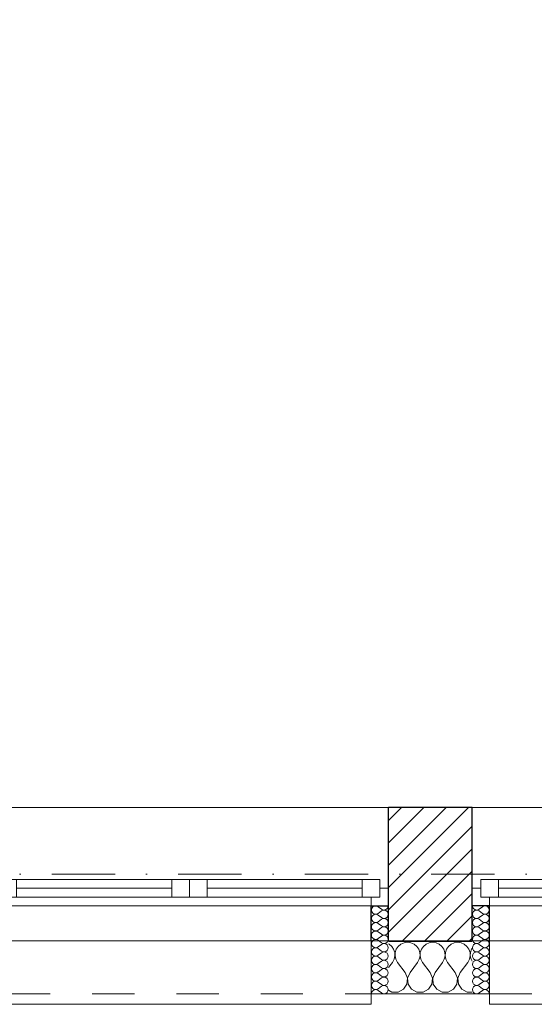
# Model space of a CAD drawing. Header units: millimetres. Extents: x -140780 to 266886, y -104422 to 233759.
# Tile 50 of 104: x 213467 to 214932, y 106825 to 109626. Entities that reach past the tile are written whole.
import ezdxf

# ---------------------------------------------------------------- set-up
doc = ezdxf.new("R2010")
doc.units = ezdxf.units.MM
doc.header["$MEASUREMENT"] = 0
doc.linetypes.add('Kropki i Kreski', pattern=[360, 180, -90, 0, -90])
doc.linetypes.add('Przerywana', pattern=[240, 120, -120])
for name, color, linetype in [('Konstrukcja - Siatki mod', 7, 'Continuous'), ('KR_INW', 7, 'Continuous'), ('NAPIS_SODON', 7, 'Continuous'), ('Okna ArchiCADa', 7, 'Continuous')]:
    doc.layers.add(name, color=color, linetype=linetype)
doc.layers.add('Konstrukcja - Siatki mod_Nr_pióra__48', color=7, linetype='Continuous', lineweight=15, true_color=0xa80f02)
doc.layers.add('KR_INW_Nr_pióra__102', color=7, linetype='Continuous', lineweight=5, true_color=0xcccccc)
for name, color, linetype, lineweight in [('KR_INW_Nr_pióra__101', 252, 'Continuous', 5), ('KR_INW_Nr_pióra__27', 7, 'Continuous', 25), ('KR_INW_Nr_pióra__47', 7, 'Continuous', 15), ('NAPIS_SODON_Nr_pióra__1', 7, 'Continuous', 13), ('Okna ArchiCADa_Nr_pióra__1', 7, 'Continuous', 13), ('Okna ArchiCADa_Nr_pióra__27', 7, 'Continuous', 25)]:
    doc.layers.add(name, color=color, linetype=linetype, lineweight=lineweight)

# ---------------------------------------------------------------- blocks, each defined once
blk = doc.blocks.new('Strop_1', base_point=(179225, 121523.3))
at = {"layer": 'NAPIS_SODON_Nr_pióra__1', "linetype": 'Continuous', "flags": 128}
blk.add_lwpolyline([(179225, 121523.3), (179225.9, 107003.8), (250898.3, 107008.3), (250897.4, 121527.8)], close=True, dxfattribs=at)
blk = doc.blocks.new('*X166')
at = {"layer": 'KR_INW_Nr_pióra__102', "linetype": 'Continuous'}
for p, q in [((214518.8, 106996.2), (214517.5, 106996.8)), ((214526.4, 106989.9), (214518.8, 106996.2)), ((214531.9, 106981.8), (214526.4, 106989.9)), ((214545.1, 106989.9), (214539.5, 106981.8)), ((214552.7, 106996.2), (214545.1, 106989.9)), ((214561.7, 107000.2), (214552.7, 106996.2)), ((214571.4, 107001.6), (214561.7, 107000.2)), ((214581.2, 107000.2), (214571.4, 107001.6)), ((214590.2, 106996.2), (214581.2, 107000.2)), ((214597.8, 106989.9), (214590.2, 106996.2)), ((214603.4, 106981.8), (214597.8, 106989.9)), ((214616.5, 106989.9), (214610.9, 106981.8)), ((214624.1, 106996.2), (214616.5, 106989.9)), ((214633.1, 107000.2), (214624.1, 106996.2)), ((214642.9, 107001.6), (214633.1, 107000.2)), ((214652.6, 107000.2), (214642.9, 107001.6)), ((214661.6, 106996.2), (214652.6, 107000.2)), ((214669.2, 106989.9), (214661.6, 106996.2)), ((214674.8, 106981.8), (214669.2, 106989.9)), ((214687.9, 106989.9), (214682.3, 106981.8)), ((214695.5, 106996.2), (214687.9, 106989.9)), ((214704.5, 107000.2), (214695.5, 106996.2)), ((214714.3, 107001.6), (214704.5, 107000.2)), ((214724, 107000.2), (214714.3, 107001.6)), ((214733.1, 106996.2), (214724, 107000.2)), ((214740.6, 106989.9), (214733.1, 106996.2)), ((214746.2, 106981.8), (214740.6, 106989.9)), ((214535.1, 106972.5), (214531.9, 106981.8)), ((214533.3, 106953.1), (214535.6, 106962.6)), ((214535.6, 106962.6), (214535.1, 106972.5)), ((214536.3, 106972.5), (214535.9, 106962.6)), ((214535.9, 106962.6), (214538.1, 106953.1)), ((214539.5, 106981.8), (214536.3, 106972.5)), ((214606.5, 106972.5), (214603.4, 106981.8)), ((214604.8, 106953.1), (214607, 106962.6)), ((214607, 106962.6), (214606.5, 106972.5)), ((214607.8, 106972.5), (214607.3, 106962.6)), ((214607.3, 106962.6), (214609.5, 106953.1)), ((214610.9, 106981.8), (214607.8, 106972.5)), ((214677.9, 106972.5), (214674.8, 106981.8)), ((214676.2, 106953.1), (214678.4, 106962.6)), ((214678.4, 106962.6), (214677.9, 106972.5)), ((214679.2, 106972.5), (214678.7, 106962.6)), ((214678.7, 106962.6), (214680.9, 106953.1)), ((214682.3, 106981.8), (214679.2, 106972.5)), ((214749.4, 106972.5), (214746.2, 106981.8)), ((214747.6, 106953.1), (214749.9, 106962.6)), ((214749.9, 106962.6), (214749.4, 106972.5)), ((214750.6, 106972.5), (214750.1, 106962.6)), ((214750.1, 106962.6), (214752.4, 106953.1)), ((214753.8, 106981.8), (214750.6, 106972.5)), ((214755.1, 106983.7), (214753.8, 106981.8)), ((214517.5, 106929.7), (214528.6, 106944.4)), ((214528.6, 106944.4), (214533.3, 106953.1)), ((214538.1, 106953.1), (214542.9, 106944.4)), ((214564.3, 106915.9), (214542.9, 106944.4)), ((214578.6, 106915.9), (214600, 106944.4)), ((214600, 106944.4), (214604.8, 106953.1)), ((214609.5, 106953.1), (214614.3, 106944.4)), ((214635.7, 106915.9), (214614.3, 106944.4)), ((214650, 106915.9), (214671.4, 106944.4)), ((214671.4, 106944.4), (214676.2, 106953.1)), ((214680.9, 106953.1), (214685.7, 106944.4)), ((214707.1, 106915.9), (214685.7, 106944.4)), ((214721.4, 106915.9), (214742.9, 106944.4)), ((214742.9, 106944.4), (214747.6, 106953.1)), ((214752.4, 106953.1), (214755.1, 106948.2)), ((214571, 106899.8), (214564.3, 106915.9)), ((214578.6, 106915.9), (214571.8, 106899.8)), ((214642.4, 106899.8), (214635.7, 106915.9)), ((214650, 106915.9), (214643.3, 106899.8)), ((214713.9, 106899.8), (214707.1, 106915.9)), ((214721.4, 106915.9), (214714.7, 106899.8)), ((214559.7, 106868), (214569.4, 106882.5)), ((214569.4, 106882.5), (214571, 106899.8)), ((214571.8, 106899.8), (214573.5, 106882.5)), ((214573.5, 106882.5), (214583.1, 106868)), ((214631.2, 106868), (214640.8, 106882.5)), ((214640.8, 106882.5), (214642.4, 106899.8)), ((214643.3, 106899.8), (214644.9, 106882.5)), ((214644.9, 106882.5), (214654.5, 106868)), ((214702.6, 106868), (214712.2, 106882.5)), ((214712.2, 106882.5), (214713.9, 106899.8)), ((214714.7, 106899.8), (214716.3, 106882.5)), ((214716.3, 106882.5), (214726, 106868)), ((214517.5, 106864.9), (214527, 106859.8)), ((214527, 106859.8), (214544.4, 106859.8)), ((214544.4, 106859.8), (214559.7, 106868)), ((214583.1, 106868), (214598.4, 106859.8)), ((214598.4, 106859.8), (214615.8, 106859.8)), ((214615.8, 106859.8), (214631.2, 106868)), ((214654.5, 106868), (214669.9, 106859.8)), ((214669.9, 106859.8), (214687.3, 106859.8)), ((214687.3, 106859.8), (214702.6, 106868)), ((214726, 106868), (214741.3, 106859.8)), ((214741.3, 106859.8), (214755.1, 106859.8))]:
    blk.add_line(p, q, dxfattribs=at)
blk = doc.blocks.new('*X205')
at = {"layer": 'KR_INW_Nr_pióra__102', "linetype": 'Continuous'}
for p, q in [((214497.3, 107095.6), (214487.7, 107102.8)), ((214497.3, 107090.9), (214487.7, 107083.7)), ((214497.3, 107071.8), (214487.7, 107079)), ((214497.3, 107067), (214487.7, 107059.9)), ((214497.3, 107048), (214487.7, 107055.1)), ((214497.3, 107043.2), (214487.7, 107036.1)), ((214497.3, 107024.2), (214487.7, 107031.3)), ((214497.3, 107019.4), (214487.7, 107012.3)), ((214497.3, 107000.4), (214487.7, 107007.5)), ((214497.3, 106995.6), (214487.7, 106988.5)), ((214497.3, 106976.6), (214487.7, 106983.7)), ((214497.3, 106971.8), (214487.7, 106964.7)), ((214497.3, 106952.8), (214487.7, 106959.9)), ((214497.3, 106948), (214487.7, 106940.9)), ((214497.3, 106929), (214487.7, 106936.1)), ((214497.3, 106924.2), (214487.7, 106917)), ((214497.3, 106905.1), (214487.7, 106912.3)), ((214497.3, 106900.4), (214487.7, 106893.2)), ((214497.3, 106881.3), (214487.7, 106888.5)), ((214497.3, 106876.6), (214487.7, 106869.4)), ((214497.3, 106857.5), (214487.7, 106864.7))]:
    blk.add_line(p, q, dxfattribs=at)
for centre, start, end in [((214480.6, 107093.2), 53.1301, 180), ((214504.4, 107105.1), 233.1301, 0), ((214480.6, 107093.2), 180, 306.8699), ((214480.6, 107069.4), 53.1301, 180), ((214480.6, 107069.4), 180, 306.8699), ((214504.4, 107081.3), 233.1301, 126.8699), ((214504.4, 107057.5), 233.1301, 126.8699), ((214480.6, 107045.6), 53.1301, 180), ((214480.6, 107045.6), 180, 306.8699), ((214504.4, 107033.7), 233.1301, 126.8699), ((214480.6, 107021.8), 53.1301, 180), ((214480.6, 107021.8), 180, 306.8699), ((214504.4, 107009.9), 233.1301, 126.8699), ((214480.6, 106998), 53.1301, 180), ((214480.6, 106998), 180, 306.8699), ((214480.6, 106974.2), 53.1301, 180), ((214504.4, 106986.1), 233.1301, 126.8699), ((214480.6, 106974.2), 180, 306.8699), ((214480.6, 106950.4), 53.1301, 180), ((214504.4, 106962.3), 233.1301, 126.8699), ((214480.6, 106950.4), 180, 306.8699), ((214480.6, 106926.6), 53.1301, 180), ((214504.4, 106938.5), 233.1301, 126.8699), ((214480.6, 106926.6), 180, 306.8699), ((214480.6, 106902.8), 53.1301, 180), ((214480.6, 106902.8), 180, 306.8699), ((214504.4, 106914.7), 233.1301, 126.8699), ((214504.4, 106890.9), 233.1301, 126.8699), ((214480.6, 106879), 53.1301, 180), ((214480.6, 106879), 180, 306.8699), ((214504.4, 106867), 233.1301, 126.8699), ((214480.6, 106855.1), 53.1301, 180)]:
    blk.add_arc(centre, 11.9, start, end, dxfattribs=at)
blk = doc.blocks.new('*X206')
at = {"layer": 'KR_INW_Nr_pióra__102', "linetype": 'Continuous'}
for p, q in [((214775.3, 107095.6), (214784.8, 107102.8)), ((214775.3, 107090.9), (214784.8, 107083.7)), ((214775.3, 107071.8), (214784.8, 107079)), ((214775.3, 107067), (214784.8, 107059.9)), ((214775.3, 107048), (214784.8, 107055.1)), ((214775.3, 107043.2), (214784.8, 107036.1)), ((214775.3, 107024.2), (214784.8, 107031.3)), ((214775.3, 107019.4), (214784.8, 107012.3)), ((214775.3, 107000.4), (214784.8, 107007.5)), ((214775.3, 106995.6), (214784.8, 106988.5)), ((214775.3, 106976.6), (214784.8, 106983.7)), ((214775.3, 106971.8), (214784.8, 106964.7)), ((214775.3, 106952.8), (214784.8, 106959.9)), ((214775.3, 106948), (214784.8, 106940.9)), ((214775.3, 106929), (214784.8, 106936.1)), ((214775.3, 106924.2), (214784.8, 106917)), ((214775.3, 106905.1), (214784.8, 106912.3)), ((214775.3, 106900.4), (214784.8, 106893.2)), ((214775.3, 106881.3), (214784.8, 106888.5)), ((214775.3, 106876.6), (214784.8, 106869.4)), ((214775.3, 106857.5), (214784.8, 106864.7))]:
    blk.add_line(p, q, dxfattribs=at)
for centre, start, end in [((214768.2, 107105.1), 180, 306.8699), ((214792, 107093.2), 0, 126.8699), ((214768.2, 107081.3), 53.1301, 306.8699), ((214768.2, 107057.5), 53.1301, 306.8699), ((214792, 107093.2), 233.1301, 0), ((214792, 107069.4), 0, 126.8699), ((214792, 107069.4), 233.1301, 0), ((214768.2, 107033.7), 53.1301, 306.8699), ((214792, 107045.6), 0, 126.8699), ((214792, 107045.6), 233.1301, 0), ((214768.2, 107009.9), 53.1301, 306.8699), ((214792, 107021.8), 0, 126.8699), ((214792, 107021.8), 233.1301, 0), ((214768.2, 106986.1), 53.1301, 306.8699), ((214792, 106998), 0, 126.8699), ((214792, 106998), 233.1301, 0), ((214792, 106974.2), 0, 126.8699), ((214768.2, 106962.3), 53.1301, 306.8699), ((214792, 106974.2), 233.1301, 0), ((214792, 106950.4), 0, 126.8699), ((214768.2, 106938.5), 53.1301, 306.8699), ((214792, 106950.4), 233.1301, 0), ((214792, 106926.6), 0, 126.8699), ((214768.2, 106914.7), 53.1301, 306.8699), ((214768.2, 106890.9), 53.1301, 306.8699), ((214792, 106926.6), 233.1301, 0), ((214792, 106902.8), 0, 126.8699), ((214792, 106902.8), 233.1301, 0), ((214768.2, 106867), 53.1301, 306.8699), ((214792, 106879), 0, 126.8699), ((214792, 106879), 233.1301, 0), ((214792, 106855.1), 0, 126.8699)]:
    blk.add_arc(centre, 11.9, start, end, dxfattribs=at)
blk = doc.blocks.new('Okno dwuskrzydłowe 19_5')
at = {"layer": 'Okna ArchiCADa_Nr_pióra__1', "linetype": 'Continuous'}
for p, q in [((-566.8, 230), (566.8, 230)), ((-566.8, 0), (-541.8, 0)), ((-541.8, 25), (-491.8, 25)), ((-541.8, -25), (-541.8, 25)), ((-541.8, 0), (-541.8, -25)), ((-491.8, 25), (-50, 25)), ((-491.8, 25), (-491.8, -25)), ((-491.8, 25), (-50, 25)), ((-491.8, 0), (-50, 0)), ((-50, -25), (-50, 25)), ((-50, 25), (0, 25)), ((0, 25), (0, -25)), ((0, 25), (50, 25)), ((0, -25), (0, 25)), ((50, 25), (491.8, 25)), ((50, 25), (50, -25)), ((50, 25), (491.8, 25)), ((50, 0), (491.8, 0)), ((491.8, -25), (491.8, 25)), ((491.8, 25), (541.8, 25)), ((541.8, 25), (541.8, -25)), ((541.8, -25), (541.8, 0)), ((541.8, 0), (566.8, 0)), ((-541.8, -25), (-516.8, -25)), ((-491.8, -25), (-541.8, -25)), ((-516.8, -25), (-516.8, -50)), ((-50, -25), (-491.8, -25)), ((0, -25), (-50, -25)), ((50, -25), (0, -25)), ((491.8, -25), (50, -25)), ((541.8, -25), (491.8, -25)), ((516.8, -50), (516.8, -25)), ((516.8, -25), (541.8, -25)), ((-516.8, -50), (-566.8, -50)), ((0, -50), (-516.8, -50)), ((516.8, -50), (0, -50)), ((566.8, -50), (516.8, -50)), ((-516.8, -300), (-516.8, -330)), ((516.8, -330), (516.8, -300)), ((-516.8, -330), (516.8, -330))]:
    blk.add_line(p, q, dxfattribs=at)
at = {"layer": 'Okna ArchiCADa_Nr_pióra__1', "linetype": 'Przerywana'}
blk.add_line((-516.8, -300), (516.8, -300), dxfattribs=at)
at = {"layer": 'Okna ArchiCADa_Nr_pióra__27', "linetype": 'Continuous'}
for p, q in [((-566.8, -50), (-566.8, 0)), ((566.8, -50), (566.8, 0)), ((-516.8, -50), (-566.8, -50)), ((516.8, -50), (566.8, -50))]:
    blk.add_line(p, q, dxfattribs=at)
blk = doc.blocks.new('Ściana_3', base_point=(179075.1, 106855.1))
at = {"layer": 'KR_INW_Nr_pióra__101', "linetype": 'Continuous'}
h = blk.add_hatch(dxfattribs=at)
h.set_pattern_fill('Cegła_licówka', color=256, style=0, pattern_type=2)
h.set_pattern_definition([(45, (0, 0), (-31.819804, 31.819804), [])])
h.paths.add_polyline_path([(214517.5, 107105.1), (214517.5, 107005.1), (214755.1, 107005.1), (214755.1, 107105.1), (214755.1, 107155.1), (214755.1, 107385.1), (214517.5, 107385.1), (214517.5, 107155.1)])
at = {"layer": 'KR_INW_Nr_pióra__27', "linetype": 'Continuous'}
for p, q in [((214517.5, 107155.1), (214517.5, 107385.1)), ((214755.1, 107155.1), (214755.1, 107385.1)), ((214517.5, 107105.1), (214517.5, 107155.1)), ((214755.1, 107105.1), (214755.1, 107155.1)), ((214467.5, 107005.1), (214467.5, 107105.1)), ((214467.5, 107105.1), (214517.5, 107105.1)), ((214517.5, 107005.1), (214517.5, 107105.1)), ((214755.1, 107005.1), (214755.1, 107105.1)), ((214805.1, 107105.1), (214755.1, 107105.1)), ((214805.1, 107005.1), (214805.1, 107105.1)), ((214517.5, 107005.1), (214755.1, 107005.1))]:
    blk.add_line(p, q, dxfattribs=at)
at = {"layer": 'KR_INW_Nr_pióra__27', "linetype": 'Continuous', "flags": 128}
blk.add_lwpolyline([(214755.1, 107385.1), (214517.5, 107385.1)], dxfattribs=at)
at = {"layer": 'KR_INW_Nr_pióra__47', "linetype": 'Continuous'}
for p, q in [((214517.5, 107105.1), (214467.5, 107105.1)), ((214467.5, 107105.1), (214467.5, 106855.1)), ((214755.1, 107105.1), (214805.1, 107105.1)), ((214805.1, 107105.1), (214805.1, 106855.1)), ((214467.5, 106855.1), (214467.5, 107005.1)), ((214805.1, 106855.1), (214805.1, 107005.1)), ((214517.5, 106855.1), (214467.5, 106855.1)), ((214755.1, 106855.1), (214805.1, 106855.1))]:
    blk.add_line(p, q, dxfattribs=at)
at = {"layer": 'KR_INW_Nr_pióra__47', "linetype": 'Continuous', "flags": 128}
blk.add_lwpolyline([(214517.5, 106855.1), (214755.1, 106855.1)], dxfattribs=at)
at = {"layer": 'KR_INW'}
for name in ['*X205', '*X206', '*X166']:
    blk.add_blockref(name, (0, 0), dxfattribs=at)
at = {"layer": 'Okna ArchiCADa', "color": 21, "linetype": 'Continuous', "lineweight": 13, "true_color": 0xff9955, "zscale": 1000}
for p in [(213950.7, 107155.1), (215321.8, 107155.1)]:
    blk.add_blockref('Okno dwuskrzydłowe 19_5', p, dxfattribs=at)
blk = doc.blocks.new('Standardowy znacznik siatki_10')
at = {"layer": 'Konstrukcja - Siatki mod_Nr_pióra__48', "linetype": 'Kropki i Kreski'}
blk.add_line((1000, 0), (72912, 0), dxfattribs=at)

msp = doc.modelspace()

# ---------------------------------------------------------------- block references
at = {"layer": 'Konstrukcja - Siatki mod', "color": 8, "linetype": 'Continuous', "lineweight": 13, "zscale": 1000}
msp.add_blockref('Standardowy znacznik siatki_10', (177989.3, 107195.1), dxfattribs=at)
at = {"layer": 'KR_INW'}
msp.add_blockref('Ściana_3', (179075.1, 106855.1), dxfattribs=at)
at = {"layer": 'NAPIS_SODON', "linetype": 'Continuous'}
msp.add_blockref('Strop_1', (179225, 121523.3), dxfattribs=at)

doc.saveas('drawing.dxf')
